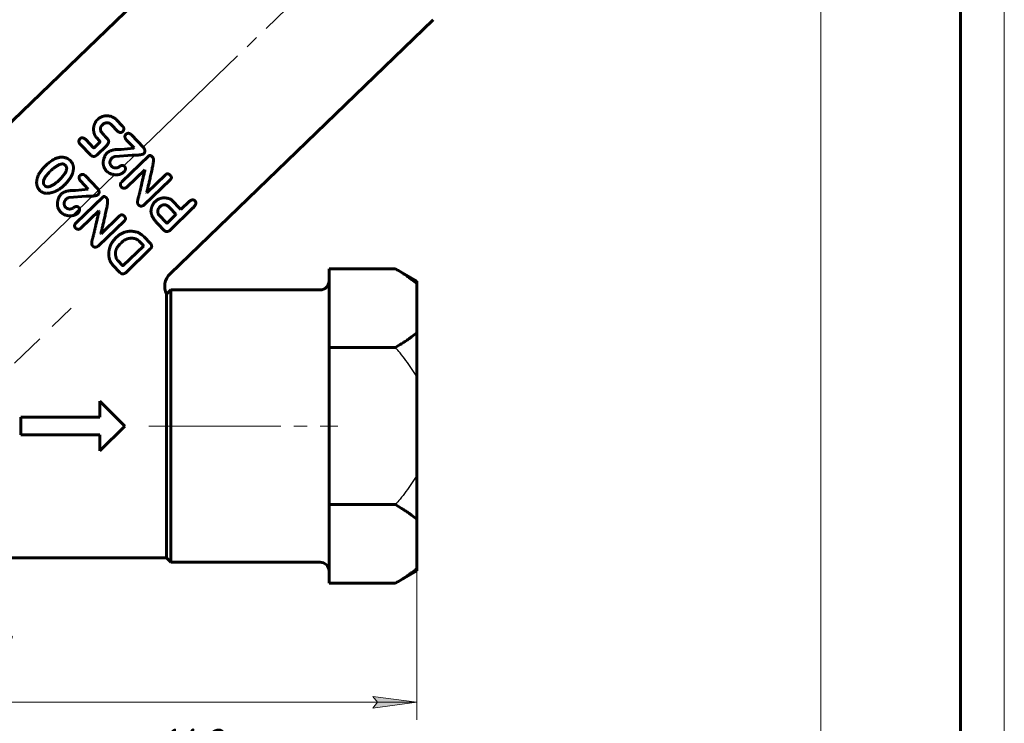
# Model space of a CAD drawing. Header units: millimetres. Extents: x 0 to 210, y 0 to 297.
# Tile 3 of 7: x 98 to 210, y 120 to 200. Entities that reach past the tile are written whole.
import ezdxf

# ---------------------------------------------------------------- set-up
doc = ezdxf.new("R2010")
doc.units = ezdxf.units.MM
for name, pattern in [('K5LT-1', [0]), ('K5LT_AXLED', [19.5, 15, -1.5, 1.5, -1.5]), ('K5LT_BASIC', [0]), ('K5LT_DASHED', [6, 4, -2]), ('K5LT_THIN', [0])]:
    doc.linetypes.add(name, pattern=pattern)
doc.layers.add('Системный слой', color=7, linetype='Continuous')
doc.layers.add('Системный слой (1)', color=7, linetype='Continuous', true_color=0x6c6c6c)
doc.styles.add('KDIMTEXTSTYLE', font='txt', dxfattribs={"width": 0.96, "oblique": 15, "height": 5})
doc.styles.add('KTEXTSTYLE', font='txt', dxfattribs={"width": 0.96, "height": 5})
doc.dimstyles.new('KDIMSTYLE (1.00)', dxfattribs={"dimtxt": 5, "dimasz": 1, "dimexe": 2, "dimexo": 0, "dimgap": 1, "dimtad": 1, "dimtxsty": 'KDIMTEXTSTYLE', "dimsah": 1, "dimcen": 0, "dimdle": 1, "dimadec": 0, "dimazin": 0, "dimtfac": 0.667, "dimtmove": 0, "dimatfit": 3, "dimfxl": 1, "dimtvp": 1, "dimtolj": 1, "dimtzin": 0, "dimarcsym": 0})

# ---------------------------------------------------------------- blocks, each defined once
blk = doc.blocks.new('D0')
at = {"layer": 'Системный слой (1)'}
for points in [[(51.6, 122.79), (52.1, 123.45), (47.1, 122.79), (52.1, 122.13)], [(143.1, 122.79), (138.1, 123.45), (138.6, 122.79), (138.1, 122.13)]]:
    blk.add_hatch(color=7, dxfattribs=at).paths.add_polyline_path(points)
at = {"layer": 'Системный слой (1)', "color": 7, "linetype": 'K5LT_THIN', "lineweight": 18, "true_color": 0xffffff}
for p, q in [((143.1, 148.61), (143.1, 120.79)), ((47.1, 141.02), (47.1, 120.79)), ((47.1, 122.79), (52.1, 123.45)), ((52.1, 123.45), (51.6, 122.79)), ((138.6, 122.79), (138.1, 123.45)), ((138.1, 123.45), (143.1, 122.79)), ((52.1, 122.13), (47.1, 122.79)), ((47.1, 122.79), (143.1, 122.79)), ((51.6, 122.79), (52.1, 122.13)), ((143.1, 122.79), (138.1, 122.13)), ((138.1, 122.13), (138.6, 122.79))]:
    blk.add_line(p, q, dxfattribs=at)
blk.add_wipeout([(90.94, 123.79), (90.94, 131.17), (98.91, 131.17), (98.91, 123.79)]).dxf.layer = 'Системный слой (1)'
at = {"layer": 'Системный слой (1)', "color": 7, "insert": (90.94, 130.38), "char_height": 5, "attachment_point": 1, "style": 'KTEXTSTYLE'}
blk.add_mtext('\\fArial|b0|c204|p34;\\H5.0;\\W1.000;\\Q15;\\fGOST Type AU|b0|i0|c204|p34;\\Q15;\\W0.960;96', dxfattribs=at)
blk = doc.blocks.new('KDIMARROW_01')
at = {"layer": 'Системный слой'}
blk.add_hatch(color=0, dxfattribs=at).paths.add_polyline_path([(0, 0), (-5, 0.66), (-4.5, 0), (-5, -0.66)])
at = {"layer": 'Системный слой', "color": 0, "linetype": 'K5LT_THIN', "lineweight": 18}
for p, q in [((-4.5, 0), (-5, 0.66)), ((-5, 0.66), (0, 0)), ((0, 0), (-5, -0.66)), ((-5, -0.66), (-4.5, 0))]:
    blk.add_line(p, q, dxfattribs=at)
at = {"layer": 'Системный слой (1)', "color": 0, "linetype": 'K5LT_THIN', "lineweight": 18}
blk.add_line((95.1, 154.24), (94.1, 154.24), dxfattribs=at)
blk = doc.blocks.new('D1')
at = {"layer": 'Системный слой (1)'}
for points in [[(33.49, 256.65), (32.83, 261.65), (32.17, 256.65), (32.83, 257.15)], [(32.83, 154.24), (33.49, 159.24), (32.83, 158.74), (32.17, 159.24)]]:
    blk.add_hatch(color=7, dxfattribs=at).paths.add_polyline_path(points)
at = {"layer": 'Системный слой (1)', "color": 7, "linetype": 'K5LT_THIN', "lineweight": 18, "true_color": 0xffffff}
for p, q in [((156.03, 261.65), (30.83, 261.65)), ((32.17, 256.65), (32.83, 261.65)), ((32.83, 261.65), (33.49, 256.65)), ((32.83, 154.24), (32.83, 261.65)), ((32.83, 257.15), (32.17, 256.65)), ((33.49, 256.65), (32.83, 257.15)), ((32.83, 154.24), (32.17, 159.24)), ((32.17, 159.24), (32.83, 158.74)), ((32.83, 158.74), (33.49, 159.24)), ((33.49, 159.24), (32.83, 154.24)), ((51.6, 154.24), (30.83, 154.24))]:
    blk.add_line(p, q, dxfattribs=at)
blk.add_wipeout([(31.83, 202.8), (24.44, 202.8), (24.44, 212.68), (31.83, 212.68)]).dxf.layer = 'Системный слой (1)'
at = {"layer": 'Системный слой (1)', "color": 7, "insert": (25.24, 202.8), "char_height": 5, "attachment_point": 1, "rotation": 90, "style": 'KTEXTSTYLE'}
blk.add_mtext('\\fArial|b0|c204|p34;\\H5.0;\\W1.000;\\Q15;\\fGOST Type AU|b0|i0|c204|p34;\\Q15;\\W0.960;108', dxfattribs=at)
blk = doc.blocks.new('D2')
at = {"layer": 'Системный слой (1)'}
for points in [[(47.1, 112.2), (52.1, 112.86), (51.6, 112.2), (52.1, 111.55)], [(184.1, 111.55), (189.1, 112.2), (184.1, 112.86), (184.6, 112.2)]]:
    blk.add_hatch(color=7, dxfattribs=at).paths.add_polyline_path(points)
at = {"layer": 'Системный слой (1)', "color": 7, "linetype": 'K5LT_THIN', "lineweight": 18, "true_color": 0xffffff}
for p, q in [((189.1, 227.41), (189.1, 110.2)), ((47.1, 141.02), (47.1, 110.2)), ((47.1, 112.2), (52.1, 112.86)), ((52.1, 111.55), (47.1, 112.2)), ((47.1, 112.2), (189.1, 112.2)), ((52.1, 112.86), (51.6, 112.2)), ((51.6, 112.2), (52.1, 111.55)), ((184.6, 112.2), (184.1, 112.86)), ((184.1, 112.86), (189.1, 112.2)), ((189.1, 112.2), (184.1, 111.55)), ((184.1, 111.55), (184.6, 112.2))]:
    blk.add_line(p, q, dxfattribs=at)
blk.add_wipeout([(113.02, 113.2), (113.02, 120.59), (122.77, 120.59), (122.77, 113.2)]).dxf.layer = 'Системный слой (1)'
at = {"layer": 'Системный слой (1)', "color": 7, "insert": (113.02, 119.79), "char_height": 5, "attachment_point": 1, "style": 'KTEXTSTYLE'}
blk.add_mtext('\\fArial|b0|c204|p34;\\H5.0;\\W1.000;\\Q15;\\fGOST Type AU|b0|i0|c204|p34;\\Q15;\\W0.960;142', dxfattribs=at)
blk = doc.blocks.new('U13')
at = {"color": 7, "linetype": 'K5LT_THIN', "lineweight": 18, "true_color": 0xffffff}
blk.add_line((210, 297), (210, 0), dxfattribs=at)
at = {"color": 143, "linetype": 'K5LT_BASIC', "lineweight": 60, "true_color": 0x33acca}
blk.add_line((205, 292), (205, 5), dxfattribs=at)

msp = doc.modelspace()

# ---------------------------------------------------------------- linework, layer by layer
at = {"layer": 'Системный слой (1)', "color": 143, "linetype": 'K5LT_BASIC', "lineweight": 60, "true_color": 0x33acca}
for p, q in [((127.588, 218.478), (76.595, 169.235)), ((144.954, 200.494), (114.997, 171.565)), ((106.796, 189.175), (106.671, 189.054)), ((107.409, 188.648), (107.218, 188.463)), ((109.046, 187.782), (108.302, 188.553)), ((109.59, 188.388), (108.86, 189.144)), ((110.007, 187.485), (109.966, 187.444)), ((111.961, 185.962), (110.596, 187.375)), ((105.982, 185.089), (104.771, 186.313)), ((106.293, 185.92), (105.388, 186.857)), ((106.952, 186.504), (106.346, 185.919)), ((106.97, 186.707), (106.61, 187.08)), ((107.747, 186.153), (106.645, 185.089)), ((110.903, 185.889), (110.012, 186.812)), ((107.616, 185.071), (107.808, 185.309)), ((110.672, 185.059), (108.735, 184.919)), ((110.871, 185.858), (109.441, 185.734)), ((110.903, 185.889), (110.871, 185.858)), ((112.021, 185.262), (111.994, 185.236)), ((103.109, 183.858), (102.993, 183.979)), ((108.341, 183.804), (108.249, 183.9)), ((108.438, 184.794), (108.409, 184.765)), ((112.564, 184.98), (109.517, 182.037)), ((113.024, 184.822), (112.934, 184.915)), ((100.816, 183.872), (100.804, 183.86)), ((104.788, 182.812), (104.746, 182.772)), ((112.114, 183.412), (110.098, 181.465)), ((112.14, 183.386), (112.114, 183.412)), ((114.471, 182.843), (112.351, 180.796)), ((102.455, 182.307), (102.166, 182.051)), ((105.684, 181.217), (104.793, 182.139)), ((106.742, 181.29), (105.377, 182.703)), ((115.023, 182.271), (112.056, 179.407)), ((102.397, 180.399), (102.589, 180.636)), ((105.652, 181.186), (104.222, 181.061)), ((105.684, 181.217), (105.652, 181.186)), ((106.802, 180.589), (106.775, 180.563)), ((112.351, 180.796), (112.325, 180.823)), ((103.219, 180.121), (103.19, 180.093)), ((105.452, 180.386), (103.516, 180.246)), ((107.345, 180.307), (104.297, 177.365)), ((107.805, 180.15), (107.715, 180.243)), ((116.238, 178.882), (115.134, 180.025)), ((117.217, 179.827), (116.238, 178.882)), ((103.122, 179.132), (103.03, 179.227)), ((106.895, 178.74), (104.878, 176.793)), ((106.921, 178.713), (106.895, 178.74)), ((114.617, 177.34), (113.669, 178.321)), ((115.653, 178.369), (114.93, 179.117)), ((114.961, 176.492), (117.606, 179.07)), ((115.652, 178.316), (115.653, 178.369)), ((109.803, 177.599), (106.837, 174.735)), ((109.251, 178.171), (107.132, 176.124)), ((114.341, 176.496), (113.631, 177.232)), ((107.132, 176.124), (107.106, 176.151)), ((109.449, 175.104), (109.284, 174.945)), ((111.956, 174.771), (111.435, 175.311)), ((112.771, 175.017), (112.046, 175.768)), ((111.968, 174.73), (109.644, 172.5)), ((112.785, 174.428), (109.951, 171.692)), ((111.968, 174.73), (111.956, 174.771)), ((109.591, 172.501), (109.077, 173.034)), ((109.284, 171.73), (108.495, 172.547)), ((109.371, 171.649), (109.284, 171.73)), ((133.095, 170.487), (133.095, 172.133)), ((140.653, 172.133), (133.095, 172.133)), ((143.095, 170.723), (140.653, 172.133)), ((133.095, 170.487), (133.095, 167.658)), ((143.095, 170.723), (143.095, 170.469)), ((143.095, 170.469), (143.095, 164.848)), ((114.595, 169.235), (115.095, 169.735)), ((115.095, 169.735), (115.095, 138.735)), ((115.095, 169.735), (132.095, 169.735)), ((114.595, 169.235), (114.595, 168.29)), ((114.595, 139.235), (114.595, 168.29)), ((133.095, 167.658), (133.095, 164.83)), ((143.095, 164.848), (143.095, 159.857)), ((133.095, 163.184), (133.095, 164.83)), ((140.653, 163.184), (133.095, 163.184)), ((133.095, 159.892), (133.095, 163.184)), ((133.095, 159.892), (133.095, 154.235)), ((143.095, 159.857), (143.095, 148.613)), ((107.014, 157.063), (109.843, 154.235)), ((107.014, 157.063), (107.014, 155.235)), ((98.014, 155.235), (107.014, 155.235)), ((98.014, 155.235), (98.014, 153.235)), ((109.843, 154.235), (107.014, 151.407)), ((133.095, 154.235), (133.095, 148.578)), ((98.014, 153.235), (107.014, 153.235)), ((107.014, 153.235), (107.014, 151.407)), ((133.095, 145.286), (133.095, 148.578)), ((143.095, 148.613), (143.095, 143.622)), ((133.095, 143.64), (133.095, 145.286)), ((140.653, 145.286), (133.095, 145.286)), ((133.095, 143.64), (133.095, 140.812)), ((143.095, 143.622), (143.095, 138.001)), ((133.095, 140.812), (133.095, 137.983)), ((78.4, 139.235), (114.595, 139.235)), ((114.595, 139.235), (115.095, 138.735)), ((115.095, 138.735), (132.095, 138.735)), ((133.095, 136.337), (133.095, 137.983)), ((143.095, 138.001), (143.095, 137.747)), ((143.095, 137.747), (140.653, 136.337)), ((140.653, 136.337), (133.095, 136.337))]:
    msp.add_line(p, q, dxfattribs=at)
at = {"layer": 'Системный слой (1)', "color": 7, "linetype": 'K5LT_DASHED', "lineweight": 18, "true_color": 0xffffff}
msp.add_line((92.955, 157.23), (103.745, 167.65), dxfattribs=at)
at = {"layer": 'Системный слой (1)', "color": 143, "linetype": 'K5LT_BASIC', "lineweight": 60, "true_color": 0x33acca}
for centre, radius, start, end in [((116.386, 170.126), 2, 134, 206.45282), ((132.095, 170.735), 1, 270, 0), ((132.095, 137.735), 1, 0, 90)]:
    msp.add_arc(centre, radius, start, end, dxfattribs=at)
for points in [[(108.345, 189.471), (107.363, 189.722), (106.796, 189.175)], [(106.31, 188.383), (106.198, 187.506), (106.61, 187.08)], [(106.671, 189.054), (106.48, 188.869), (106.31, 188.383)], [(107.112, 187.802), (107.007, 188.259), (107.218, 188.463)], [(107.409, 188.648), (107.957, 188.911), (108.302, 188.553)], [(108.86, 189.144), (108.754, 189.254), (108.345, 189.471)], [(109.586, 187.744), (109.883, 188.031), (109.59, 188.388)], [(107.855, 186.949), (107.073, 187.764), (107.112, 187.802)], [(109.046, 187.782), (109.375, 187.54), (109.586, 187.744)], [(109.966, 187.444), (109.715, 187.203), (110.012, 186.812)], [(110.596, 187.375), (110.315, 187.682), (110.007, 187.485)], [(104.74, 186.924), (104.451, 186.645), (104.771, 186.313)], [(104.741, 186.948), (104.729, 186.936), (104.74, 186.924)], [(105.388, 186.857), (104.994, 187.192), (104.741, 186.948)], [(106.97, 186.707), (107.063, 186.611), (106.952, 186.504)], [(107.747, 186.153), (108.201, 186.591), (107.855, 186.949)], [(105.982, 185.089), (106.302, 184.757), (106.645, 185.089)], [(106.346, 185.919), (106.324, 185.898), (106.293, 185.92)], [(107.616, 185.071), (107.085, 183.966), (107.772, 183.254)], [(109.441, 185.734), (108.272, 185.757), (107.808, 185.309)], [(110.672, 185.059), (111.817, 185.065), (111.994, 185.236)], [(112.021, 185.262), (112.272, 185.532), (111.961, 185.962)], [(112.934, 184.915), (112.723, 185.134), (112.564, 184.98)], [(103.346, 184.674), (102.239, 185.246), (100.816, 183.872)], [(102.993, 183.979), (102.716, 184.266), (101.869, 183.685)], [(103.664, 184.423), (103.499, 184.594), (103.346, 184.674)], [(103.78, 182.737), (104.257, 183.809), (103.664, 184.423)], [(108.249, 183.9), (107.977, 184.348), (108.409, 184.765)], [(108.438, 184.794), (108.529, 184.881), (108.735, 184.919)], [(109.729, 183.859), (109.461, 183.994), (109.167, 183.71)], [(112.974, 183.636), (113.209, 184.631), (113.024, 184.822)], [(99.989, 182.818), (99.538, 181.694), (100.166, 181.044)], [(100.804, 183.86), (100.372, 183.443), (99.989, 182.818)], [(101.379, 183.264), (100.211, 182.136), (100.723, 181.606)], [(101.869, 183.685), (101.517, 183.396), (101.379, 183.264)], [(102.455, 182.307), (103.517, 183.436), (103.109, 183.858)], [(104.746, 182.772), (104.496, 182.53), (104.793, 182.139)], [(105.377, 182.703), (105.095, 183.01), (104.788, 182.812)], [(107.772, 183.254), (107.91, 183.112), (108.18, 182.97)], [(108.18, 182.97), (109.177, 182.62), (109.771, 183.193)], [(109.167, 183.71), (108.661, 183.473), (108.341, 183.804)], [(109.808, 183.807), (109.772, 183.815), (109.729, 183.859)], [(109.771, 183.193), (110.05, 183.557), (109.808, 183.807)], [(112.14, 183.386), (111.735, 181.723), (111.431, 180.359)], [(112.325, 180.823), (112.564, 181.695), (112.974, 183.636)], [(115.01, 182.785), (114.721, 183.085), (114.471, 182.843)], [(115.023, 182.271), (115.273, 182.513), (115.01, 182.785)], [(100.723, 181.606), (101.126, 181.189), (102.166, 182.051)], [(102.914, 181.621), (103.424, 182.114), (103.78, 182.737)], [(109.517, 182.037), (109.19, 181.722), (109.441, 181.462)], [(100.166, 181.044), (100.423, 180.856), (100.605, 180.776)], [(100.605, 180.776), (100.989, 180.649), (101.64, 180.848)], [(101.64, 180.848), (102.291, 181.048), (102.914, 181.621)], [(104.222, 181.061), (103.053, 181.084), (102.589, 180.636)], [(105.452, 180.386), (106.598, 180.393), (106.775, 180.563)], [(106.802, 180.589), (107.053, 180.86), (106.742, 181.29)], [(109.441, 181.462), (109.757, 181.136), (110.098, 181.465)], [(102.397, 180.399), (101.866, 179.294), (102.553, 178.582)], [(103.03, 179.227), (102.758, 179.676), (103.19, 180.093)], [(103.219, 180.121), (103.31, 180.209), (103.516, 180.246)], [(107.715, 180.243), (107.504, 180.461), (107.345, 180.307)], [(107.755, 178.964), (107.99, 179.959), (107.805, 180.15)], [(111.431, 180.359), (111.166, 179.652), (111.403, 179.406)], [(113.321, 179.801), (112.927, 179.478), (112.832, 178.81)], [(115.134, 180.025), (114.028, 180.484), (113.321, 179.801)], [(114.93, 179.117), (114.364, 179.703), (113.804, 179.163)], [(117.835, 179.87), (117.589, 180.125), (117.217, 179.827)], [(117.606, 179.07), (118.124, 179.57), (117.835, 179.87)], [(102.553, 178.582), (102.69, 178.44), (102.96, 178.298)], [(102.96, 178.298), (103.958, 177.947), (104.552, 178.521)], [(103.948, 179.038), (103.442, 178.8), (103.122, 179.132)], [(104.51, 179.187), (104.242, 179.322), (103.948, 179.038)], [(104.589, 179.135), (104.553, 179.143), (104.51, 179.187)], [(104.552, 178.521), (104.83, 178.885), (104.589, 179.135)], [(106.921, 178.713), (106.516, 177.051), (106.212, 175.686)], [(107.106, 176.151), (107.345, 177.022), (107.755, 178.964)], [(111.403, 179.406), (111.661, 179.139), (112.056, 179.407)], [(112.832, 178.81), (112.737, 178.142), (113.631, 177.232)], [(113.804, 179.163), (113.478, 178.848), (113.669, 178.321)], [(114.672, 177.342), (115.475, 178.145), (115.652, 178.316)], [(104.297, 177.365), (103.971, 177.05), (104.222, 176.79)], [(109.791, 178.113), (109.502, 178.412), (109.251, 178.171)], [(109.803, 177.599), (110.054, 177.841), (109.791, 178.113)], [(114.617, 177.34), (114.648, 177.318), (114.672, 177.342)], [(104.222, 176.79), (104.537, 176.463), (104.878, 176.793)], [(111.357, 176.26), (109.935, 176.731), (108.871, 175.703)], [(112.046, 175.768), (111.835, 175.986), (111.357, 176.26)], [(114.341, 176.496), (114.576, 176.253), (114.961, 176.492)], [(106.212, 175.686), (105.947, 174.979), (106.184, 174.734)], [(108.871, 175.703), (108.331, 175.181), (108.155, 174.671)], [(109.284, 174.945), (108.521, 174.209), (108.908, 173.263)], [(110.207, 175.571), (109.824, 175.467), (109.449, 175.104)], [(111.435, 175.311), (111.027, 175.733), (110.207, 175.571)], [(112.785, 174.428), (113.023, 174.682), (112.771, 175.017)], [(106.184, 174.734), (106.442, 174.467), (106.837, 174.735)], [(108.155, 174.671), (107.765, 173.303), (108.495, 172.547)], [(108.908, 173.263), (109.004, 173.11), (109.077, 173.034)], [(109.371, 171.649), (109.597, 171.435), (109.951, 171.692)], [(109.591, 172.501), (109.622, 172.479), (109.644, 172.5)]]:
    msp.add_open_spline(points, degree=2, dxfattribs=at)
for points, knots in [([(143.095, 170.469), (142.908, 170.628), (142.612, 170.861), (142.163, 171.184), (141.781, 171.443), (141.272, 171.768), (140.893, 171.994), (140.653, 172.133)], [0, 0, 0, 0, 2.1377931, 3.2060948, 4.5692632, 5.871893, 8, 8, 8, 8]), ([(143.095, 164.848), (142.908, 164.689), (142.612, 164.456), (142.163, 164.133), (141.781, 163.874), (141.272, 163.549), (140.893, 163.322), (140.653, 163.184)], [0, 0, 0, 0, 2.1377931, 3.2060948, 4.5692632, 5.871893, 8, 8, 8, 8]), ([(143.095, 143.622), (142.908, 143.781), (142.612, 144.014), (142.163, 144.337), (141.781, 144.596), (141.272, 144.921), (140.893, 145.148), (140.653, 145.286)], [0, 0, 0, 0, 2.1377931, 3.2060947, 4.5692631, 5.8718929, 8, 8, 8, 8]), ([(143.095, 138.001), (142.908, 137.842), (142.612, 137.609), (142.163, 137.286), (141.781, 137.027), (141.272, 136.702), (140.893, 136.476), (140.653, 136.337)], [0, 0, 0, 0, 2.1377931, 3.2060947, 4.5692631, 5.8718929, 8, 8, 8, 8])]:
    msp.add_open_spline(points, degree=3, knots=knots, dxfattribs=at)
at = {"layer": 'Системный слой (1)', "color": 7, "linetype": 'K5LT-1'}
for points in [[(143.095, 159.857), (143.002, 160.015), (142.809, 160.329), (142.406, 160.945), (141.871, 161.693), (141.246, 162.487), (140.833, 162.977), (140.653, 163.184)], [(143.095, 148.613), (143.002, 148.455), (142.809, 148.141), (142.406, 147.525), (141.871, 146.777), (141.246, 145.984), (140.833, 145.493), (140.653, 145.286)]]:
    msp.add_open_spline(points, degree=3, knots=[0, 0, 0, 0, 2.2212392, 4.4424783, 8.8849567, 13.3116723, 16.6212458, 16.6212458, 16.6212458, 16.6212458], dxfattribs=at)

# ---------------------------------------------------------------- next in the draw order: dimensions: what is measured, and where the dimension line sits
at = {"layer": 'Системный слой (1)', "color": 7}
dim = msp.add_linear_dim(base=(32.827, 154.235), p1=(156.03, 261.653), p2=(51.595, 154.235), angle=90, text='\\fGOST Type AU|b0|c204|p34;\\H5.0;\\W0.960;\\Q15;\\fGOST Type AU|b0|c204|p34;\\H5.0;\\W0.960;\\Q15;\\fGOST Type AU|b0|i0|c204|p34;\\Q15;108', dimstyle='KDIMSTYLE (1.00)', override={"dimexo": 0, "dimblk1": 'KDIMARROW_01', "dimblk2": 'KDIMARROW_01', "dimse1": 0, "dimse2": 0, "dimclrt": 7, "dimtolj": 1}, dxfattribs=at)
dim.commit()
dim.dimension.update_dxf_attribs({"geometry": 'D1', "text_midpoint": (32.827, 207.944), "dimtype": 160})
dim = msp.add_linear_dim(base=(47.095, 122.789), p1=(143.095, 148.613), p2=(47.095, 141.015), dimstyle='KDIMSTYLE (1.00)', override={"dimexo": 0, "dimpost": '\\fGOST Type AU|b0|c204|p34;\\H5.0;\\W0.960;\\Q15;<>', "dimblk1": 'KDIMARROW_01', "dimblk2": 'KDIMARROW_01', "dimse1": 0, "dimse2": 0, "dimclrt": 7, "dimtol": 1, "dimtp": 0, "dimtm": 0, "dimtdec": 5, "dimtolj": 1}, dxfattribs=at)
dim.commit()
dim.dimension.update_dxf_attribs({"geometry": 'D0', "text_midpoint": (95.095, 122.789), "dimtype": 160})

# ---------------------------------------------------------------- next in the draw order: dimensions: what is measured, and where the dimension line sits
dim = msp.add_linear_dim(base=(47.095, 112.203), p1=(189.095, 227.412), p2=(47.095, 141.015), dimstyle='KDIMSTYLE (1.00)', override={"dimexo": 0, "dimpost": '\\fGOST Type AU|b0|c204|p34;\\H5.0;\\W0.960;\\Q15;<>', "dimblk1": 'KDIMARROW_01', "dimblk2": 'KDIMARROW_01', "dimse1": 0, "dimse2": 0, "dimclrt": 7, "dimtol": 1, "dimtp": 0, "dimtm": 0, "dimtdec": 5, "dimtolj": 1}, dxfattribs=at)
dim.commit()
dim.dimension.update_dxf_attribs({"geometry": 'D2', "text_midpoint": (118.095, 112.203), "dimtype": 160})

# ---------------------------------------------------------------- next in the draw order: linework, layer by layer
at = {"layer": 'Системный слой (1)', "color": 30, "linetype": 'K5LT_AXLED', "lineweight": 18, "true_color": 0xff8000}
for p, q in [((83.84, 158.854), (175.39, 247.263)), ((112.595, 154.235), (134.095, 154.235))]:
    msp.add_line(p, q, dxfattribs=at)

# ---------------------------------------------------------------- next in the draw order: block references
msp.add_blockref('U13', (0, 0))

doc.saveas('drawing.dxf')
